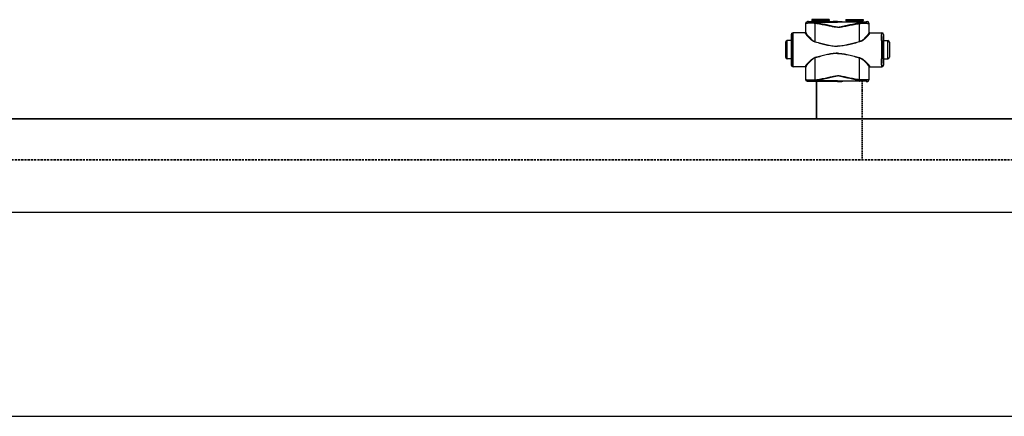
# Model space of a CAD drawing. Header units: millimetres. Extents: x 60394 to 199354, y 20895 to 166073.
# Tile 138 of 256: x 106516 to 107961, y 23395 to 23978. Entities that reach past the tile are written whole.
import ezdxf

# ---------------------------------------------------------------- set-up
doc = ezdxf.new("R2010")
doc.units = ezdxf.units.MM
doc.linetypes.add('VERDECKT', pattern=[9.525, 6.35, -3.175])
doc.layers.add('UT_SCHÉMA_PŘÍVOD', color=10, linetype='Continuous', lineweight=35)
doc.layers.add('UT_SCHÉMA_ZPÁTEČKA', color=172, linetype='VERDECKT', lineweight=35)

msp = doc.modelspace()

# ---------------------------------------------------------------- linework, layer by layer
at = {"color": 0, "linetype": 'Continuous'}
for p, q in [((107670.1, 23972.4), (107670, 23972.6)), ((107670, 23959.6), (107670, 23972.6)), ((107672.6, 23974.9), (107672.5, 23975.1)), ((107674.1, 23975.1), (107672.5, 23975.1)), ((107674.5, 23975), (107674.1, 23975.1)), ((107704.1, 23978), (107678.9, 23978)), ((107678.9, 23978), (107678.9, 23976.6)), ((107678.9, 23976.6), (107679.8, 23975.6)), ((107678.9, 23976.6), (107704.1, 23976.6)), ((107679.8, 23975.6), (107703.1, 23975.6)), ((107680, 23975.3), (107703, 23975.3)), ((107680, 23975.3), (107680, 23974.9)), ((107687.6, 23974.9), (107682.8, 23974.9)), ((107682.8, 23974.2), (107682.8, 23974.9)), ((107682.8, 23974.2), (107716.5, 23974.2)), ((107716.5, 23974.9), (107695.3, 23974.9)), ((107703, 23975.3), (107703, 23974.9)), ((107704.1, 23976.6), (107703.1, 23975.6)), ((107704.1, 23978), (107704.1, 23976.6)), ((107710.2, 23975.1), (107708.5, 23975)), ((107716.5, 23975.1), (107710.2, 23975.1)), ((107716.5, 23975.1), (107722.7, 23975.1)), ((107716.5, 23974.9), (107737.6, 23974.9)), ((107750.2, 23974.2), (107716.5, 23974.2)), ((107722.7, 23975.1), (107724.5, 23975)), ((107728.9, 23978), (107754.1, 23978)), ((107728.9, 23978), (107728.9, 23976.6)), ((107754.1, 23976.6), (107728.9, 23976.6)), ((107728.9, 23976.6), (107729.8, 23975.6)), ((107753.1, 23975.6), (107729.8, 23975.6)), ((107753, 23975.3), (107730, 23975.3)), ((107730, 23975.3), (107730, 23974.9)), ((107745.3, 23974.9), (107750.2, 23974.9)), ((107750.2, 23974.2), (107750.2, 23974.9)), ((107753, 23975.3), (107753, 23974.9)), ((107754.1, 23976.6), (107753.1, 23975.6)), ((107754.1, 23978), (107754.1, 23976.6)), ((107758.5, 23975), (107758.8, 23975.1)), ((107758.8, 23975.1), (107760.5, 23975.1)), ((107760.3, 23974.9), (107760.5, 23975.1)), ((107762.8, 23972.4), (107763, 23972.6)), ((107763, 23959.6), (107763, 23972.6)), ((107649, 23956.3), (107648.8, 23956.3)), ((107648.8, 23956.3), (107648.8, 23948.1)), ((107669.3, 23958.8), (107651.3, 23958.8)), ((107670, 23959.6), (107670.1, 23959.6)), ((107763, 23959.6), (107762.9, 23959.6)), ((107763.7, 23958.8), (107781.7, 23958.8)), ((107784, 23956.3), (107784.2, 23956.3)), ((107784.2, 23956.3), (107784.2, 23948.1)), ((107640.3, 23944.8), (107640.3, 23922.8)), ((107649, 23947.3), (107642.8, 23947.3)), ((107642.8, 23920.3), (107642.8, 23947.3)), ((107648.8, 23948.1), (107649, 23947.8)), ((107649.2, 23947.8), (107649.2, 23947.8)), ((107783.8, 23947.8), (107783.8, 23947.8)), ((107783.9, 23947.3), (107790.2, 23947.3)), ((107784.2, 23948.1), (107784, 23947.8)), ((107790.2, 23920.3), (107790.2, 23947.3)), ((107792.7, 23944.8), (107792.7, 23922.8)), ((107649, 23920.3), (107642.8, 23920.3)), ((107649, 23919.8), (107648.8, 23919.4)), ((107648.8, 23919.4), (107648.8, 23911.3)), ((107648.8, 23911.3), (107649, 23911.3)), ((107649.2, 23919.8), (107649.2, 23919.8)), ((107669.3, 23908.8), (107651.3, 23908.8)), ((107670.1, 23908), (107670, 23908)), ((107670, 23889.9), (107670, 23908)), ((107762.9, 23908), (107763, 23908)), ((107763, 23889.9), (107763, 23908)), ((107763.7, 23908.8), (107781.7, 23908.8)), ((107783.8, 23919.8), (107783.8, 23919.8)), ((107783.9, 23920.3), (107790.2, 23920.3)), ((107784, 23919.8), (107784.2, 23919.4)), ((107784.2, 23911.3), (107784, 23911.3)), ((107784.2, 23919.4), (107784.2, 23911.3)), ((107670, 23889.9), (107670.1, 23890)), ((107672.5, 23887.4), (107672.6, 23887.5)), ((107674.1, 23887.4), (107672.5, 23887.4)), ((107674.5, 23887.5), (107674.1, 23887.4)), ((107684, 23889.6), (107684.2, 23889.6)), ((107684.3, 23887.6), (107684.5, 23887.6)), ((107716.5, 23888.3), (107684.5, 23888.3)), ((107684.5, 23887.6), (107684.5, 23888.3)), ((107684.5, 23887.6), (107685.8, 23887.6)), ((107697.2, 23887.6), (107716.5, 23887.6)), ((107710.2, 23887.4), (107708.5, 23887.5)), ((107716.5, 23887.4), (107710.2, 23887.4)), ((107716.5, 23888.3), (107748.4, 23888.3)), ((107735.8, 23887.6), (107716.5, 23887.6)), ((107716.5, 23887.4), (107722.7, 23887.4)), ((107722.7, 23887.4), (107724.5, 23887.5)), ((107748.4, 23887.6), (107747.2, 23887.6)), ((107748.4, 23887.6), (107748.4, 23888.3)), ((107748.6, 23887.6), (107748.4, 23887.6)), ((107748.9, 23889.6), (107748.7, 23889.6)), ((107758.5, 23887.5), (107758.8, 23887.4)), ((107758.8, 23887.4), (107760.5, 23887.4)), ((107760.5, 23887.4), (107760.3, 23887.5)), ((107763, 23889.9), (107762.8, 23890))]:
    msp.add_line(p, q, dxfattribs=at)
for p, q in [((64740.6, 23695.4), (199354.4, 23695.4)), ((64740.6, 23395.4), (199354.4, 23395.4))]:
    msp.add_line(p, q)
for centre, radius, start, end in [((107672.6, 23972.4), 2.5, 90.0025, 179.9975), ((107679.5, 23975.3), 0.5, 0, 45), ((107703.5, 23975.3), 0.5, 135, 180), ((107729.5, 23975.3), 0.5, 0, 45), ((107753.5, 23975.3), 0.5, 135, 180), ((107760.3, 23972.4), 2.5, 0.0025, 89.9975), ((107651.5, 23956.3), 2.5, 90.0022, 180.0011), ((107669.3, 23959.6), 0.8, 270.0036, 359.9972), ((107763.7, 23959.6), 0.8, 180.0028, 269.9964), ((107781.5, 23956.3), 2.5, 359.9989, 89.9978), ((107642.8, 23944.8), 2.5, 90, 180), ((105209.3, 23933.8), 2442.4, 359.6832, 0.3168), ((110223.6, 23933.8), 2442.4, 179.6832, 180.3168), ((107790.2, 23944.8), 2.5, 0, 90), ((107642.8, 23922.8), 2.5, 180, 270), ((107790.2, 23922.8), 2.5, 270, 0), ((107651.5, 23911.3), 2.5, 179.9989, 269.9978), ((107669.3, 23908), 0.8, 0.0028, 89.9964), ((107763.7, 23908), 0.8, 90.0036, 179.9972), ((107781.5, 23911.3), 2.5, 270.0022, 0.0011), ((107672.6, 23890), 2.5, 180.0025, 269.9975), ((107760.3, 23890), 2.5, 270.0025, 359.9975)]:
    msp.add_arc(centre, radius, start, end, dxfattribs=at)
at = {"color": 0, "linetype": 'Continuous', "extrusion": (0, 0, -1)}
for centre, major_axis, ratio, start_param, end_param in [((107672.5, 23972.6), (-1.77, 1.77), 0.999973, -0.785384, 0.785384), ((107691.5, 23975), (-17, 0), 0.005236, 4.941076, 6.283185), ((107691.5, 23975), (-17, 0), 0.005236, 3.141593, 4.483702), ((107651.3, 23956.3), (-2.5, 0), 0.999945, 0, 1.570796), ((107669.2, 23959.6), (-0.8, 0), 0.999986, -3.141593, -1.659157), ((107649, 23933.8), (0, 14), 0.010472, 0, 3.141593), ((107651.3, 23911.3), (-2.5, 0), 0.999945, -1.570796, 0), ((107669.2, 23908), (0.8, 0), 0.999986, -1.395381, 0), ((107672.5, 23889.9), (1.77, 1.77), 0.999973, -3.926977, -2.356208), ((107691.5, 23887.5), (-17, 0), 0.005236, 0, 1.229157), ((107691.5, 23887.5), (-17, 0), 0.005236, 1.912436, 3.141593)]:
    msp.add_ellipse(centre, major_axis=major_axis, ratio=ratio, start_param=start_param, end_param=end_param, dxfattribs=at)
at = {"color": 0, "linetype": 'Continuous'}
for centre, major_axis, ratio, start_param, end_param in [((107741.5, 23975), (17, 0), 0.005236, 3.141593, 4.483702), ((107741.5, 23975), (17, 0), 0.005236, 4.941076, 6.283185), ((107760.5, 23972.6), (1.77, 1.77), 0.999973, -0.785384, 0.785384), ((107763.8, 23959.6), (0.8, 0), 0.999986, -3.141593, -1.659157), ((107781.7, 23956.3), (2.5, 0), 0.999945, 0, 1.570796), ((107784, 23933.8), (0, 14), 0.010472, 0, 3.141593), ((107763.8, 23908), (-0.8, 0), 0.999986, -1.395381, 0), ((107781.7, 23911.3), (2.5, 0), 0.999945, -1.570796, 0), ((107741.5, 23887.5), (17, 0), 0.005236, 1.912436, 3.141593), ((107741.5, 23887.5), (17, 0), 0.005236, 0, 1.229157), ((107760.5, 23889.9), (-1.77, 1.77), 0.999973, -3.926977, -2.356208)]:
    msp.add_ellipse(centre, major_axis=major_axis, ratio=ratio, start_param=start_param, end_param=end_param, dxfattribs=at)
for points, knots in [([(107682.1, 23972.8), (107681.3, 23972.8), (107679.7, 23972.7), (107677.7, 23972.7), (107676.3, 23972.7), (107675.3, 23972.7), (107674.3, 23972.7), (107673.5, 23972.7), (107672.7, 23972.6), (107672.1, 23972.6), (107671.5, 23972.6), (107671.1, 23972.6), (107670.8, 23972.5), (107670.6, 23972.5), (107670.4, 23972.5), (107670.3, 23972.5), (107670.2, 23972.5), (107670.2, 23972.5), (107670.1, 23972.5), (107670.1, 23972.5), (107670.1, 23972.4)], [0, 0, 0, 0, 0.207034, 0.39928, 0.488214, 0.57154, 0.648707, 0.71921, 0.782588, 0.838437, 0.886403, 0.926186, 0.942933, 0.957549, 0.970012, 0.98031, 0.988432, 0.994377, 0.998178, 1, 1, 1, 1]), ([(107670.1, 23959), (107670.1, 23960.2), (107670.1, 23964.6), (107670.1, 23969.1), (107670.1, 23972.4)], [0, 0, 0, 0, 0.250733, 1, 1, 1, 1]), ([(107682.8, 23974.9), (107682.1, 23974.9), (107680.7, 23974.9), (107679, 23974.9), (107677.8, 23974.9), (107677, 23974.9), (107676.2, 23974.9), (107675.5, 23974.9), (107674.8, 23974.9), (107674.2, 23974.9), (107673.8, 23974.9), (107673.4, 23974.9), (107673.2, 23974.9), (107673, 23974.9), (107672.9, 23974.9), (107672.8, 23974.9), (107672.7, 23974.9), (107672.7, 23974.9), (107672.6, 23974.9), (107672.6, 23974.9), (107672.6, 23974.9), (107672.6, 23974.9), (107672.6, 23974.9), (107672.6, 23974.9)], [0, 0, 0, 0, 0.207653, 0.400343, 0.489423, 0.572844, 0.650059, 0.720565, 0.783909, 0.839692, 0.887568, 0.927242, 0.943927, 0.958477, 0.970869, 0.981088, 0.989117, 0.992306, 0.994945, 0.997032, 0.998568, 0.999554, 1, 1, 1, 1]), ([(107682.8, 23974.9), (107682.7, 23974.9), (107682.6, 23974.8), (107682.5, 23974.6), (107682.4, 23974.5), (107682.3, 23974.3), (107682.3, 23973.9), (107682.2, 23973.6), (107682.2, 23973.2), (107682.2, 23972.9), (107682.1, 23972.8)], [0, 0, 0, 0, 0.117156, 0.161001, 0.211236, 0.330442, 0.472834, 0.634922, 0.812344, 1, 1, 1, 1]), ([(107682.8, 23974.2), (107682.6, 23974), (107682.4, 23973.5), (107682.2, 23973), (107682.1, 23972.8)], [0, 0, 0, 0, 0.464895, 1, 1, 1, 1]), ([(107684, 23972.4), (107683.9, 23972.4), (107683.2, 23972.5), (107682.6, 23972.6), (107682.1, 23972.8)], [0, 0, 0, 0, 0.252579, 1, 1, 1, 1]), ([(107684.3, 23973.7), (107684.2, 23973.8), (107683.7, 23973.9), (107683.1, 23974), (107682.8, 23974.2)], [0, 0, 0, 0, 0.253704, 1, 1, 1, 1]), ([(107684.3, 23973.7), (107684.3, 23973.5), (107684.2, 23973.1), (107684.1, 23972.6), (107684, 23972.4)], [0, 0, 0, 0, 0.464569, 1, 1, 1, 1]), ([(107716.5, 23966.8), (107716.5, 23966.8), (107715.8, 23966.8), (107714.4, 23966.8), (107712.3, 23967.1), (107710.3, 23967.5), (107707.6, 23968), (107704.2, 23968.6), (107700.2, 23969.4), (107696.1, 23970.2), (107692.1, 23971), (107688, 23971.7), (107685.4, 23972.2), (107684, 23972.4)], [0.5000015, 0.5000015, 0.5000015, 0.5000015, 0.500002, 0.5313979, 0.5627848, 0.5941575, 0.6255147, 0.6881766, 0.7507583, 0.8132458, 0.8756245, 0.9378805, 1, 1, 1, 1]), ([(107684, 23945.6), (107684, 23947.9), (107684, 23956.8), (107684, 23965.7), (107684, 23972.4)], [0, 0, 0, 0, 0.250952, 1, 1, 1, 1]), ([(107716.5, 23966.9), (107716.5, 23966.9), (107716.1, 23966.9), (107715.4, 23967), (107714.1, 23967.1), (107712.4, 23967.4), (107710.3, 23967.8), (107708.3, 23968.3), (107706.3, 23968.7), (107703.6, 23969.4), (107700.3, 23970.2), (107696.3, 23971.1), (107692.3, 23972), (107688.3, 23972.9), (107685.7, 23973.5), (107684.3, 23973.7)], [0.499995, 0.499995, 0.499995, 0.499995, 0.4999958, 0.5157333, 0.5314718, 0.5629204, 0.5943483, 0.6257534, 0.6571339, 0.6884877, 0.7511054, 0.813586, 0.8759088, 0.9380534, 1, 1, 1, 1]), ([(107695.3, 23974.9), (107694.7, 23974.9), (107693.4, 23974.9), (107691.5, 23974.8), (107689.5, 23974.9), (107688.2, 23974.9), (107687.6, 23974.9)], [0, 0, 0, 0, 0.248355, 0.5, 0.751645, 1, 1, 1, 1]), ([(107716.5, 23966.9), (107716.5, 23966.9), (107716.8, 23966.9), (107717.5, 23967), (107718.9, 23967.1), (107720.6, 23967.4), (107722.6, 23967.8), (107724.6, 23968.3), (107726.6, 23968.7), (107729.3, 23969.4), (107732.6, 23970.2), (107736.6, 23971.1), (107740.6, 23972), (107744.6, 23972.9), (107747.3, 23973.5), (107748.6, 23973.7)], [0.499995, 0.499995, 0.499995, 0.499995, 0.4999958, 0.5157333, 0.5314718, 0.5629204, 0.5943483, 0.6257534, 0.6571339, 0.6884877, 0.7511054, 0.813586, 0.8759088, 0.9380534, 1, 1, 1, 1]), ([(107716.5, 23966.8), (107716.5, 23966.8), (107717.2, 23966.8), (107718.5, 23966.8), (107720.6, 23967.1), (107722.6, 23967.5), (107725.3, 23968), (107728.7, 23968.6), (107732.8, 23969.4), (107736.8, 23970.2), (107740.8, 23971), (107744.9, 23971.7), (107747.6, 23972.2), (107748.9, 23972.4)], [0.5000015, 0.5000015, 0.5000015, 0.5000015, 0.500002, 0.5313979, 0.5627848, 0.5941575, 0.6255147, 0.6881766, 0.7507583, 0.8132458, 0.8756245, 0.9378805, 1, 1, 1, 1]), ([(107737.6, 23974.9), (107738.2, 23974.9), (107739.5, 23974.9), (107741.5, 23974.8), (107743.4, 23974.9), (107744.7, 23974.9), (107745.3, 23974.9)], [0, 0, 0, 0, 0.248355, 0.5, 0.751645, 1, 1, 1, 1]), ([(107748.6, 23973.7), (107748.7, 23973.8), (107749.3, 23973.9), (107749.8, 23974), (107750.2, 23974.2)], [0, 0, 0, 0, 0.253704, 1, 1, 1, 1]), ([(107748.6, 23973.7), (107748.7, 23973.5), (107748.8, 23973.1), (107748.9, 23972.6), (107748.9, 23972.4)], [0, 0, 0, 0, 0.464569, 1, 1, 1, 1]), ([(107748.9, 23972.4), (107749.1, 23972.4), (107749.7, 23972.5), (107750.3, 23972.6), (107750.8, 23972.8)], [0, 0, 0, 0, 0.252579, 1, 1, 1, 1]), ([(107748.9, 23945.6), (107748.9, 23947.9), (107748.9, 23956.8), (107748.9, 23965.7), (107748.9, 23972.4)], [0, 0, 0, 0, 0.250952, 1, 1, 1, 1]), ([(107750.2, 23974.9), (107750.3, 23974.9), (107750.4, 23974.8), (107750.4, 23974.6), (107750.5, 23974.5), (107750.6, 23974.3), (107750.7, 23973.9), (107750.7, 23973.6), (107750.8, 23973.2), (107750.8, 23972.9), (107750.8, 23972.8)], [0, 0, 0, 0, 0.117156, 0.161001, 0.211236, 0.330442, 0.472834, 0.634922, 0.812344, 1, 1, 1, 1]), ([(107750.2, 23974.9), (107750.9, 23974.9), (107752.2, 23974.9), (107753.9, 23974.9), (107755.1, 23974.9), (107756, 23974.9), (107756.8, 23974.9), (107757.5, 23974.9), (107758.1, 23974.9), (107758.7, 23974.9), (107759.2, 23974.9), (107759.5, 23974.9), (107759.8, 23974.9), (107759.9, 23974.9), (107760, 23974.9), (107760.1, 23974.9), (107760.2, 23974.9), (107760.3, 23974.9), (107760.3, 23974.9), (107760.3, 23974.9), (107760.3, 23974.9), (107760.3, 23974.9), (107760.3, 23974.9), (107760.3, 23974.9)], [0, 0, 0, 0, 0.207653, 0.400343, 0.489423, 0.572844, 0.650059, 0.720565, 0.783909, 0.839692, 0.887568, 0.927242, 0.943927, 0.958477, 0.970869, 0.981088, 0.989117, 0.992306, 0.994945, 0.997032, 0.998568, 0.999554, 1, 1, 1, 1]), ([(107750.2, 23974.2), (107750.3, 23974), (107750.5, 23973.5), (107750.7, 23973), (107750.8, 23972.8)], [0, 0, 0, 0, 0.464895, 1, 1, 1, 1]), ([(107750.8, 23972.8), (107751.6, 23972.8), (107753.2, 23972.7), (107755.2, 23972.7), (107756.7, 23972.7), (107757.7, 23972.7), (107758.6, 23972.7), (107759.4, 23972.7), (107760.2, 23972.6), (107760.9, 23972.6), (107761.4, 23972.6), (107761.9, 23972.6), (107762.2, 23972.5), (107762.3, 23972.5), (107762.5, 23972.5), (107762.6, 23972.5), (107762.7, 23972.5), (107762.8, 23972.5), (107762.8, 23972.5), (107762.8, 23972.5), (107762.8, 23972.4)], [0, 0, 0, 0, 0.207034, 0.39928, 0.488214, 0.57154, 0.648707, 0.71921, 0.782588, 0.838437, 0.886403, 0.926186, 0.942933, 0.957549, 0.970012, 0.98031, 0.988432, 0.994377, 0.998178, 1, 1, 1, 1]), ([(107762.8, 23959), (107762.8, 23960.2), (107762.8, 23964.6), (107762.8, 23969.1), (107762.8, 23972.4)], [0, 0, 0, 0, 0.250733, 1, 1, 1, 1]), ([(107649.2, 23947.8), (107649.2, 23948.4), (107649.1, 23949.6), (107649.1, 23951), (107649.1, 23952.1), (107649.1, 23952.8), (107649.1, 23953.4), (107649.1, 23954), (107649.1, 23954.5), (107649.1, 23955), (107649, 23955.4), (107649, 23955.6), (107649, 23955.8), (107649, 23955.9), (107649, 23956), (107649, 23956.1), (107649, 23956.2), (107649, 23956.2), (107649, 23956.3), (107649, 23956.3), (107649, 23956.3)], [0, 0, 0, 0, 0.221931, 0.420259, 0.509783, 0.592499, 0.668149, 0.736495, 0.797321, 0.850436, 0.895675, 0.932895, 0.948462, 0.961984, 0.973451, 0.982856, 0.990196, 0.99547, 0.998697, 1, 1, 1, 1]), ([(107651.7, 23947.3), (107651.7, 23948.1), (107651.7, 23949.7), (107651.6, 23951.6), (107651.6, 23953.1), (107651.6, 23954), (107651.6, 23954.9), (107651.6, 23955.7), (107651.6, 23956.4), (107651.6, 23957), (107651.5, 23957.5), (107651.5, 23957.9), (107651.5, 23958.2), (107651.5, 23958.3), (107651.5, 23958.5), (107651.5, 23958.6), (107651.5, 23958.7), (107651.5, 23958.7), (107651.5, 23958.8), (107651.5, 23958.8), (107651.5, 23958.8), (107651.5, 23958.8)], [0, 0, 0, 0, 0.218984, 0.416191, 0.505653, 0.588551, 0.664564, 0.733396, 0.794781, 0.848478, 0.894279, 0.932006, 0.947796, 0.961515, 0.973152, 0.982695, 0.990138, 0.995479, 0.998726, 0.999584, 1, 1, 1, 1]), ([(107670.1, 23959), (107670.1, 23958.9), (107670.1, 23958.7), (107669.9, 23958.5), (107669.6, 23958.3), (107669.4, 23958.3), (107669.3, 23958.3)], [0, 0, 0, 0, 0.247572, 0.496581, 0.747591, 1, 1, 1, 1]), ([(107669.3, 23958.8), (107669.3, 23958.8), (107669.3, 23958.8), (107669.3, 23958.8), (107669.3, 23958.8), (107669.3, 23958.7), (107669.3, 23958.7), (107669.3, 23958.6), (107669.3, 23958.6), (107669.3, 23958.5), (107669.3, 23958.4), (107669.3, 23958.3), (107669.3, 23958.3)], [0, 0, 0, 0, 0.005122, 0.017304, 0.037118, 0.064661, 0.143035, 0.252499, 0.393016, 0.564526, 0.766907, 1, 1, 1, 1]), ([(107669.3, 23958.3), (107669.3, 23958.2), (107669.3, 23958), (107669.4, 23957.8), (107669.5, 23957.6), (107669.7, 23957.2), (107670.1, 23956.6), (107670.6, 23955.9), (107671.2, 23955.2), (107672.3, 23954), (107673.8, 23952.4), (107675.8, 23950.4), (107677.7, 23948.8), (107679.4, 23947.5), (107681.3, 23946.3), (107682.8, 23945.6), (107683.9, 23945.3)], [0, 0, 0, 0, 0.009694, 0.02127, 0.034861, 0.050494, 0.087694, 0.13227, 0.183417, 0.240322, 0.368483, 0.511765, 0.666448, 0.747227, 0.829948, 1, 1, 1, 1]), ([(107670.1, 23959.6), (107670.1, 23959.6), (107670.1, 23959.6), (107670.1, 23959.6), (107670.1, 23959.6), (107670.1, 23959.5), (107670.1, 23959.5), (107670.1, 23959.4), (107670.1, 23959.4), (107670.1, 23959.3), (107670.1, 23959.2), (107670.1, 23959.1), (107670.1, 23959)], [0, 0, 0, 0, 0.005057, 0.017214, 0.037015, 0.06455, 0.142921, 0.252392, 0.392925, 0.564459, 0.766871, 1, 1, 1, 1]), ([(107670.1, 23959), (107670.1, 23959), (107670.1, 23958.8), (107670.2, 23958.6), (107670.3, 23958.3), (107670.5, 23957.9), (107670.8, 23957.4), (107671.3, 23956.6), (107671.9, 23955.8), (107672.9, 23954.6), (107674.3, 23953), (107676.3, 23951), (107678.1, 23949.3), (107679.7, 23948), (107681.5, 23946.7), (107683, 23945.9), (107684, 23945.6)], [0, 0, 0, 0, 0.010286, 0.022433, 0.036551, 0.052653, 0.090607, 0.135698, 0.187142, 0.244158, 0.372094, 0.514728, 0.6685, 0.748767, 0.830965, 1, 1, 1, 1]), ([(107762.8, 23959), (107762.8, 23959), (107762.8, 23958.8), (107762.7, 23958.6), (107762.6, 23958.3), (107762.4, 23957.9), (107762.1, 23957.4), (107761.6, 23956.6), (107761, 23955.8), (107760, 23954.6), (107758.6, 23953), (107756.7, 23951), (107754.9, 23949.3), (107753.2, 23948), (107751.5, 23946.7), (107750, 23945.9), (107748.9, 23945.6)], [0, 0, 0, 0, 0.010286, 0.022433, 0.036551, 0.052653, 0.090607, 0.135698, 0.187142, 0.244158, 0.372094, 0.514728, 0.6685, 0.748767, 0.830965, 1, 1, 1, 1]), ([(107763.6, 23958.3), (107763.6, 23958.2), (107763.6, 23958), (107763.5, 23957.8), (107763.4, 23957.6), (107763.2, 23957.2), (107762.9, 23956.6), (107762.3, 23955.9), (107761.7, 23955.2), (107760.7, 23954), (107759.1, 23952.4), (107757.1, 23950.4), (107755.2, 23948.8), (107753.5, 23947.5), (107751.6, 23946.3), (107750.1, 23945.6), (107749, 23945.3)], [0, 0, 0, 0, 0.009694, 0.02127, 0.034861, 0.050494, 0.087694, 0.13227, 0.183417, 0.240322, 0.368483, 0.511765, 0.666448, 0.747227, 0.829948, 1, 1, 1, 1]), ([(107762.9, 23959.6), (107762.9, 23959.6), (107762.9, 23959.6), (107762.9, 23959.6), (107762.9, 23959.6), (107762.9, 23959.5), (107762.8, 23959.5), (107762.8, 23959.4), (107762.8, 23959.4), (107762.8, 23959.3), (107762.8, 23959.2), (107762.8, 23959.1), (107762.8, 23959)], [0, 0, 0, 0, 0.005057, 0.017214, 0.037015, 0.06455, 0.142921, 0.252392, 0.392925, 0.564459, 0.766871, 1, 1, 1, 1]), ([(107762.8, 23959), (107762.8, 23958.9), (107762.9, 23958.7), (107763.1, 23958.5), (107763.3, 23958.3), (107763.5, 23958.3), (107763.6, 23958.3)], [0, 0, 0, 0, 0.247572, 0.496581, 0.747591, 1, 1, 1, 1]), ([(107763.7, 23958.8), (107763.7, 23958.8), (107763.7, 23958.8), (107763.7, 23958.8), (107763.7, 23958.8), (107763.7, 23958.7), (107763.6, 23958.7), (107763.6, 23958.6), (107763.6, 23958.6), (107763.6, 23958.5), (107763.6, 23958.4), (107763.6, 23958.3), (107763.6, 23958.3)], [0, 0, 0, 0, 0.005122, 0.017304, 0.037118, 0.064661, 0.143035, 0.252499, 0.393016, 0.564526, 0.766907, 1, 1, 1, 1]), ([(107781.3, 23947.3), (107781.3, 23948.1), (107781.3, 23949.7), (107781.3, 23951.6), (107781.3, 23953.1), (107781.3, 23954), (107781.3, 23954.9), (107781.3, 23955.7), (107781.4, 23956.4), (107781.4, 23957), (107781.4, 23957.5), (107781.4, 23957.9), (107781.4, 23958.2), (107781.4, 23958.3), (107781.4, 23958.5), (107781.4, 23958.6), (107781.4, 23958.7), (107781.4, 23958.7), (107781.4, 23958.8), (107781.4, 23958.8), (107781.5, 23958.8), (107781.5, 23958.8)], [0, 0, 0, 0, 0.218984, 0.416191, 0.505653, 0.588551, 0.664564, 0.733396, 0.794781, 0.848478, 0.894279, 0.932006, 0.947796, 0.961515, 0.973152, 0.982695, 0.990138, 0.995479, 0.998726, 0.999584, 1, 1, 1, 1]), ([(107783.8, 23947.8), (107783.8, 23948.4), (107783.8, 23949.6), (107783.8, 23951), (107783.8, 23952.1), (107783.8, 23952.8), (107783.8, 23953.4), (107783.9, 23954), (107783.9, 23954.5), (107783.9, 23955), (107783.9, 23955.4), (107783.9, 23955.6), (107783.9, 23955.8), (107783.9, 23955.9), (107783.9, 23956), (107783.9, 23956.1), (107783.9, 23956.2), (107783.9, 23956.2), (107783.9, 23956.3), (107783.9, 23956.3), (107784, 23956.3)], [0, 0, 0, 0, 0.221931, 0.420259, 0.509783, 0.592499, 0.668149, 0.736495, 0.797321, 0.850436, 0.895675, 0.932895, 0.948462, 0.961984, 0.973451, 0.982856, 0.990196, 0.99547, 0.998697, 1, 1, 1, 1]), ([(107649.2, 23919.8), (107649.2, 23922), (107649.2, 23926.6), (107649.2, 23933.8), (107649.2, 23940.9), (107649.2, 23945.6), (107649.2, 23947.8)], [0, 0, 0, 0, 0.235226, 0.499987, 0.764754, 1, 1, 1, 1]), ([(107684, 23945.6), (107684, 23945.6), (107684, 23945.5), (107683.9, 23945.4), (107683.9, 23945.3)], [0, 0, 0, 0, 0.258378, 1, 1, 1, 1]), ([(107683.9, 23945.3), (107686.6, 23944.6), (107690.6, 23943.5), (107695.9, 23942.1), (107700, 23941.2), (107704.1, 23940.3), (107708.2, 23939.6), (107711.6, 23939.1), (107714.4, 23939), (107715.8, 23938.9), (107716.5, 23938.9), (107716.5, 23938.9)], [0, 0, 0, 0, 0.1245061, 0.1869228, 0.2494269, 0.3120016, 0.3746311, 0.4372993, 0.4686472, 0.4999998, 0.5, 0.5, 0.5, 0.5]), ([(107684, 23945.6), (107686.7, 23944.9), (107690.7, 23943.8), (107696, 23942.4), (107700, 23941.4), (107704.1, 23940.5), (107708.2, 23939.7), (107711.6, 23939.3), (107714.4, 23939.1), (107715.8, 23939.1), (107716.5, 23939.1), (107716.5, 23939.1)], [0, 0, 0, 0, 0.1244767, 0.1868883, 0.2493924, 0.3119715, 0.3746087, 0.437287, 0.4686409, 0.4999998, 0.5, 0.5, 0.5, 0.5]), ([(107748.9, 23945.6), (107746.2, 23944.9), (107742.3, 23943.8), (107736.9, 23942.4), (107732.9, 23941.4), (107728.8, 23940.5), (107724.8, 23939.7), (107721.3, 23939.3), (107718.5, 23939.1), (107717.2, 23939.1), (107716.5, 23939.1), (107716.5, 23939.1)], [0, 0, 0, 0, 0.1244767, 0.1868883, 0.2493924, 0.3119715, 0.3746087, 0.437287, 0.4686409, 0.4999998, 0.5, 0.5, 0.5, 0.5]), ([(107749, 23945.3), (107746.3, 23944.6), (107742.3, 23943.5), (107737, 23942.1), (107732.9, 23941.2), (107728.9, 23940.3), (107724.8, 23939.6), (107721.3, 23939.1), (107718.5, 23939), (107717.2, 23938.9), (107716.5, 23938.9), (107716.5, 23938.9)], [0, 0, 0, 0, 0.1245061, 0.1869228, 0.2494269, 0.3120016, 0.3746311, 0.4372993, 0.4686472, 0.4999998, 0.5, 0.5, 0.5, 0.5]), ([(107748.9, 23945.6), (107748.9, 23945.6), (107748.9, 23945.5), (107749, 23945.4), (107749, 23945.3)], [0, 0, 0, 0, 0.258378, 1, 1, 1, 1]), ([(107783.8, 23919.8), (107783.8, 23922), (107783.7, 23926.6), (107783.7, 23933.8), (107783.7, 23940.9), (107783.8, 23945.6), (107783.8, 23947.8)], [0, 0, 0, 0, 0.235226, 0.499987, 0.764754, 1, 1, 1, 1]), ([(107683.9, 23922.2), (107682.8, 23922), (107681.3, 23921.2), (107679.4, 23920), (107677.7, 23918.8), (107675.8, 23917.1), (107673.8, 23915.1), (107672.3, 23913.6), (107671.2, 23912.4), (107670.6, 23911.6), (107670.1, 23910.9), (107669.7, 23910.4), (107669.5, 23910), (107669.4, 23909.7), (107669.3, 23909.5), (107669.3, 23909.4), (107669.3, 23909.3)], [0, 0, 0, 0, 0.170052, 0.252774, 0.333553, 0.488235, 0.631517, 0.759678, 0.816583, 0.86773, 0.912306, 0.949506, 0.965139, 0.978731, 0.990306, 1, 1, 1, 1]), ([(107684, 23921.9), (107683, 23921.6), (107681.5, 23920.8), (107679.7, 23919.6), (107678.1, 23918.3), (107676.3, 23916.6), (107674.3, 23914.6), (107672.9, 23912.9), (107671.9, 23911.7), (107671.3, 23910.9), (107670.8, 23910.2), (107670.5, 23909.6), (107670.3, 23909.2), (107670.2, 23909), (107670.1, 23908.7), (107670.1, 23908.6), (107670.1, 23908.5)], [0, 0, 0, 0, 0.169036, 0.251233, 0.3315, 0.485272, 0.627906, 0.755842, 0.812858, 0.864302, 0.909393, 0.947347, 0.963449, 0.977567, 0.989714, 1, 1, 1, 1]), ([(107716.5, 23928.6), (107715.1, 23928.6), (107712.3, 23928.5), (107708.2, 23928), (107704.1, 23927.3), (107700, 23926.4), (107695.9, 23925.4), (107690.6, 23924), (107686.6, 23923), (107683.9, 23922.2)], [0.5, 0.5, 0.5, 0.5, 0.5626889, 0.6253582, 0.6879892, 0.7505657, 0.8130716, 0.8754902, 1, 1, 1, 1]), ([(107684, 23921.9), (107684, 23921.9), (107684, 23922.1), (107683.9, 23922.2), (107683.9, 23922.2)], [0, 0, 0, 0, 0.258378, 1, 1, 1, 1]), ([(107716.5, 23928.5), (107715.1, 23928.5), (107712.3, 23928.3), (107708.2, 23927.8), (107704.1, 23927.1), (107700, 23926.2), (107696, 23925.2), (107690.7, 23923.8), (107686.7, 23922.7), (107684, 23921.9)], [0.5, 0.5, 0.5, 0.5, 0.5627005, 0.6253799, 0.6880187, 0.7505997, 0.8131057, 0.8755193, 1, 1, 1, 1]), ([(107684, 23889.6), (107684, 23892.3), (107684, 23903.1), (107684, 23913.8), (107684, 23921.9)], [0, 0, 0, 0, 0.248459, 1, 1, 1, 1]), ([(107716.5, 23928.6), (107717.9, 23928.6), (107720.6, 23928.5), (107724.8, 23928), (107728.9, 23927.3), (107732.9, 23926.4), (107737, 23925.4), (107742.3, 23924), (107746.3, 23923), (107749, 23922.2)], [0.5, 0.5, 0.5, 0.5, 0.5626889, 0.6253582, 0.6879892, 0.7505657, 0.8130716, 0.8754902, 1, 1, 1, 1]), ([(107716.5, 23928.5), (107717.9, 23928.5), (107720.6, 23928.3), (107724.8, 23927.8), (107728.8, 23927.1), (107732.9, 23926.2), (107736.9, 23925.2), (107742.3, 23923.8), (107746.2, 23922.7), (107748.9, 23921.9)], [0.5, 0.5, 0.5, 0.5, 0.5627005, 0.6253799, 0.6880187, 0.7505997, 0.8131057, 0.8755193, 1, 1, 1, 1]), ([(107748.9, 23921.9), (107748.9, 23921.9), (107748.9, 23922.1), (107749, 23922.2), (107749, 23922.2)], [0, 0, 0, 0, 0.258378, 1, 1, 1, 1]), ([(107748.9, 23921.9), (107750, 23921.6), (107751.5, 23920.8), (107753.2, 23919.6), (107754.9, 23918.3), (107756.7, 23916.6), (107758.6, 23914.6), (107760, 23912.9), (107761, 23911.7), (107761.6, 23910.9), (107762.1, 23910.2), (107762.4, 23909.6), (107762.6, 23909.2), (107762.7, 23909), (107762.8, 23908.7), (107762.8, 23908.6), (107762.8, 23908.5)], [0, 0, 0, 0, 0.169036, 0.251233, 0.3315, 0.485272, 0.627906, 0.755842, 0.812858, 0.864302, 0.909393, 0.947347, 0.963449, 0.977567, 0.989714, 1, 1, 1, 1]), ([(107748.9, 23889.6), (107748.9, 23892.3), (107748.9, 23903.1), (107748.9, 23913.8), (107748.9, 23921.9)], [0, 0, 0, 0, 0.248459, 1, 1, 1, 1]), ([(107749, 23922.2), (107750.1, 23922), (107751.6, 23921.2), (107753.5, 23920), (107755.2, 23918.8), (107757.1, 23917.1), (107759.1, 23915.1), (107760.7, 23913.6), (107761.7, 23912.4), (107762.3, 23911.6), (107762.9, 23910.9), (107763.2, 23910.4), (107763.4, 23910), (107763.5, 23909.7), (107763.6, 23909.5), (107763.6, 23909.4), (107763.6, 23909.3)], [0, 0, 0, 0, 0.170052, 0.252774, 0.333553, 0.488235, 0.631517, 0.759678, 0.816583, 0.86773, 0.912306, 0.949506, 0.965139, 0.978731, 0.990306, 1, 1, 1, 1]), ([(107649, 23911.3), (107649, 23911.3), (107649, 23911.3), (107649, 23911.3), (107649, 23911.4), (107649, 23911.4), (107649, 23911.5), (107649, 23911.6), (107649, 23911.7), (107649, 23911.9), (107649, 23912.2), (107649.1, 23912.6), (107649.1, 23913), (107649.1, 23913.5), (107649.1, 23914.1), (107649.1, 23914.8), (107649.1, 23915.5), (107649.1, 23916.5), (107649.1, 23917.9), (107649.2, 23919.1), (107649.2, 23919.8)], [0, 0, 0, 0, 0.001303, 0.00453, 0.009804, 0.017144, 0.026549, 0.038016, 0.051538, 0.067105, 0.104325, 0.149564, 0.202679, 0.263505, 0.331851, 0.407501, 0.490217, 0.579741, 0.778069, 1, 1, 1, 1]), ([(107651.5, 23908.8), (107651.5, 23908.8), (107651.5, 23908.8), (107651.5, 23908.8), (107651.5, 23908.8), (107651.5, 23908.9), (107651.5, 23909), (107651.5, 23909.1), (107651.5, 23909.2), (107651.5, 23909.4), (107651.5, 23909.6), (107651.5, 23910), (107651.6, 23910.5), (107651.6, 23911.2), (107651.6, 23911.9), (107651.6, 23912.7), (107651.6, 23913.5), (107651.6, 23914.5), (107651.6, 23915.9), (107651.7, 23917.8), (107651.7, 23919.4), (107651.7, 23920.3)], [0, 0, 0, 0, 0.000416, 0.001274, 0.004521, 0.009862, 0.017305, 0.026849, 0.038485, 0.052204, 0.067994, 0.105721, 0.151522, 0.205219, 0.266604, 0.335437, 0.411449, 0.494347, 0.58381, 0.781016, 1, 1, 1, 1]), ([(107669.3, 23909.3), (107669.3, 23909.2), (107669.3, 23909.2), (107669.3, 23909.1), (107669.3, 23909), (107669.3, 23908.9), (107669.3, 23908.8), (107669.3, 23908.8), (107669.3, 23908.8), (107669.3, 23908.8), (107669.3, 23908.8), (107669.3, 23908.8), (107669.3, 23908.8)], [0, 0, 0, 0, 0.233093, 0.435474, 0.606984, 0.747501, 0.856965, 0.935339, 0.962882, 0.982696, 0.994878, 1, 1, 1, 1]), ([(107670.1, 23908.5), (107670.1, 23908.6), (107670.1, 23908.8), (107669.9, 23909.1), (107669.6, 23909.2), (107669.4, 23909.3), (107669.3, 23909.3)], [0, 0, 0, 0, 0.247572, 0.496581, 0.747591, 1, 1, 1, 1]), ([(107670.1, 23890), (107670.1, 23891.5), (107670.1, 23897.7), (107670.1, 23903.9), (107670.1, 23908.5)], [0, 0, 0, 0, 0.248801, 1, 1, 1, 1]), ([(107670.1, 23908.5), (107670.1, 23908.5), (107670.1, 23908.4), (107670.1, 23908.3), (107670.1, 23908.2), (107670.1, 23908.1), (107670.1, 23908.1), (107670.1, 23908), (107670.1, 23908), (107670.1, 23908), (107670.1, 23908), (107670.1, 23908), (107670.1, 23908)], [0, 0, 0, 0, 0.23313, 0.435541, 0.607074, 0.747608, 0.857079, 0.93545, 0.962985, 0.982786, 0.994943, 1, 1, 1, 1]), ([(107762.8, 23908.5), (107762.8, 23908.6), (107762.9, 23908.8), (107763.1, 23909.1), (107763.3, 23909.2), (107763.5, 23909.3), (107763.6, 23909.3)], [0, 0, 0, 0, 0.247572, 0.496581, 0.747591, 1, 1, 1, 1]), ([(107762.8, 23890), (107762.8, 23891.5), (107762.8, 23897.7), (107762.8, 23903.9), (107762.8, 23908.5)], [0, 0, 0, 0, 0.248801, 1, 1, 1, 1]), ([(107762.8, 23908.5), (107762.8, 23908.5), (107762.8, 23908.4), (107762.8, 23908.3), (107762.8, 23908.2), (107762.8, 23908.1), (107762.8, 23908.1), (107762.9, 23908), (107762.9, 23908), (107762.9, 23908), (107762.9, 23908), (107762.9, 23908), (107762.9, 23908)], [0, 0, 0, 0, 0.23313, 0.435541, 0.607074, 0.747608, 0.857079, 0.93545, 0.962985, 0.982786, 0.994943, 1, 1, 1, 1]), ([(107763.6, 23909.3), (107763.6, 23909.2), (107763.6, 23909.2), (107763.6, 23909.1), (107763.6, 23909), (107763.6, 23908.9), (107763.6, 23908.8), (107763.7, 23908.8), (107763.7, 23908.8), (107763.7, 23908.8), (107763.7, 23908.8), (107763.7, 23908.8), (107763.7, 23908.8)], [0, 0, 0, 0, 0.233093, 0.435474, 0.606984, 0.747501, 0.856965, 0.935339, 0.962882, 0.982696, 0.994878, 1, 1, 1, 1]), ([(107781.5, 23908.8), (107781.5, 23908.8), (107781.4, 23908.8), (107781.4, 23908.8), (107781.4, 23908.8), (107781.4, 23908.9), (107781.4, 23909), (107781.4, 23909.1), (107781.4, 23909.2), (107781.4, 23909.4), (107781.4, 23909.6), (107781.4, 23910), (107781.4, 23910.5), (107781.4, 23911.2), (107781.3, 23911.9), (107781.3, 23912.7), (107781.3, 23913.5), (107781.3, 23914.5), (107781.3, 23915.9), (107781.3, 23917.8), (107781.3, 23919.4), (107781.3, 23920.3)], [0, 0, 0, 0, 0.000416, 0.001274, 0.004521, 0.009862, 0.017305, 0.026849, 0.038485, 0.052204, 0.067994, 0.105721, 0.151522, 0.205219, 0.266604, 0.335437, 0.411449, 0.494347, 0.58381, 0.781016, 1, 1, 1, 1]), ([(107784, 23911.3), (107783.9, 23911.3), (107783.9, 23911.3), (107783.9, 23911.3), (107783.9, 23911.4), (107783.9, 23911.4), (107783.9, 23911.5), (107783.9, 23911.6), (107783.9, 23911.7), (107783.9, 23911.9), (107783.9, 23912.2), (107783.9, 23912.6), (107783.9, 23913), (107783.9, 23913.5), (107783.8, 23914.1), (107783.8, 23914.8), (107783.8, 23915.5), (107783.8, 23916.5), (107783.8, 23917.9), (107783.8, 23919.1), (107783.8, 23919.8)], [0, 0, 0, 0, 0.001303, 0.00453, 0.009804, 0.017144, 0.026549, 0.038016, 0.051538, 0.067105, 0.104325, 0.149564, 0.202679, 0.263505, 0.331851, 0.407501, 0.490217, 0.579741, 0.778069, 1, 1, 1, 1]), ([(107684.2, 23889.6), (107685.5, 23889.8), (107688.2, 23890.3), (107692.2, 23891), (107696.3, 23891.8), (107699.6, 23892.4), (107702.3, 23893), (107704.3, 23893.4), (107706.3, 23893.8), (107708.3, 23894.2), (107710.4, 23894.6), (107712, 23895), (107713.4, 23895.2), (107714.7, 23895.5), (107715.8, 23895.6), (107716.5, 23895.6)], [0, 0, 0, 0, 0.0621172, 0.1243716, 0.1867502, 0.2492392, 0.2805207, 0.3118245, 0.3431487, 0.3744915, 0.4058513, 0.4372266, 0.4529199, 0.4686172, 0.5, 0.5, 0.5, 0.5]), ([(107684.5, 23888.3), (107685.8, 23888.6), (107688.5, 23889.1), (107692.5, 23890), (107696.5, 23890.9), (107699.8, 23891.7), (107702.4, 23892.4), (107704.4, 23892.8), (107706.4, 23893.3), (107708.4, 23893.8), (107710.4, 23894.3), (107712.1, 23894.8), (107713.4, 23895.1), (107714.7, 23895.4), (107715.8, 23895.5), (107716.5, 23895.5)], [0, 0, 0, 0, 0.0619437, 0.1240868, 0.1864104, 0.2488944, 0.2801902, 0.3115184, 0.3428764, 0.3742614, 0.4056711, 0.4371032, 0.4528275, 0.4685577, 0.5, 0.5, 0.5, 0.5]), ([(107748.7, 23889.6), (107747.4, 23889.8), (107744.7, 23890.3), (107740.7, 23891), (107736.7, 23891.8), (107733.3, 23892.4), (107730.6, 23893), (107728.6, 23893.4), (107726.6, 23893.8), (107724.6, 23894.2), (107722.6, 23894.6), (107720.9, 23895), (107719.5, 23895.2), (107718.2, 23895.5), (107717.1, 23895.6), (107716.5, 23895.6)], [0, 0, 0, 0, 0.0621172, 0.1243716, 0.1867502, 0.2492392, 0.2805207, 0.3118245, 0.3431487, 0.3744915, 0.4058513, 0.4372266, 0.4529199, 0.4686172, 0.5, 0.5, 0.5, 0.5]), ([(107748.4, 23888.3), (107747.1, 23888.6), (107744.4, 23889.1), (107740.5, 23890), (107736.5, 23890.9), (107733.2, 23891.7), (107730.5, 23892.4), (107728.5, 23892.8), (107726.5, 23893.3), (107724.5, 23893.8), (107722.5, 23894.3), (107720.9, 23894.8), (107719.5, 23895.1), (107718.2, 23895.4), (107717.1, 23895.5), (107716.5, 23895.5)], [0, 0, 0, 0, 0.0619437, 0.1240868, 0.1864104, 0.2488944, 0.2801902, 0.3115184, 0.3428764, 0.3742614, 0.4056711, 0.4371032, 0.4528275, 0.4685577, 0.5, 0.5, 0.5, 0.5]), ([(107670.1, 23890), (107670.1, 23890), (107670.1, 23890), (107670.2, 23889.9), (107670.2, 23889.9), (107670.4, 23889.9), (107670.5, 23889.9), (107670.7, 23889.9), (107670.9, 23889.9), (107671.2, 23889.8), (107671.7, 23889.8), (107672.4, 23889.8), (107673.2, 23889.8), (107674.1, 23889.7), (107675.1, 23889.7), (107676.2, 23889.7), (107677.3, 23889.7), (107679, 23889.7), (107681.2, 23889.6), (107683.1, 23889.6), (107684, 23889.6)], [0, 0, 0, 0, 0.001901, 0.0058, 0.011886, 0.020197, 0.030732, 0.043479, 0.058422, 0.075536, 0.116153, 0.165047, 0.22186, 0.286169, 0.35749, 0.43527, 0.518903, 0.607727, 0.798032, 1, 1, 1, 1]), ([(107672.6, 23887.5), (107672.6, 23887.5), (107672.6, 23887.5), (107672.6, 23887.5), (107672.6, 23887.5), (107672.6, 23887.5), (107672.7, 23887.5), (107672.7, 23887.5), (107672.8, 23887.5), (107672.9, 23887.5), (107673.1, 23887.5), (107673.3, 23887.5), (107673.5, 23887.5), (107673.7, 23887.5), (107674, 23887.5), (107674.5, 23887.5), (107675.2, 23887.5), (107675.9, 23887.5), (107676.8, 23887.5), (107677.7, 23887.5), (107678.7, 23887.5), (107680.1, 23887.6), (107682, 23887.6), (107683.5, 23887.6), (107684.3, 23887.6)], [0, 0, 0, 0, 0.000442, 0.001439, 0.003, 0.005125, 0.007814, 0.011067, 0.019262, 0.029696, 0.04235, 0.057205, 0.074237, 0.093413, 0.114703, 0.163471, 0.220191, 0.284451, 0.355774, 0.433617, 0.517377, 0.606395, 0.797271, 1, 1, 1, 1]), ([(107684.3, 23887.6), (107684.3, 23887.6), (107684.3, 23887.6), (107684.2, 23887.7), (107684.2, 23887.7), (107684.2, 23887.8), (107684.2, 23887.9), (107684.1, 23888.3), (107684, 23888.9), (107684, 23889.3), (107684, 23889.6)], [0, 0, 0, 0, 0.03281, 0.058939, 0.09263, 0.134005, 0.182986, 0.302653, 0.616803, 1, 1, 1, 1]), ([(107684.5, 23887.6), (107684.5, 23887.6), (107684.4, 23887.6), (107684.4, 23887.7), (107684.4, 23887.7), (107684.4, 23887.8), (107684.3, 23887.9), (107684.3, 23888.3), (107684.2, 23888.9), (107684.2, 23889.3), (107684.2, 23889.6)], [0, 0, 0, 0, 0.032697, 0.058797, 0.092469, 0.133835, 0.182813, 0.302491, 0.616704, 1, 1, 1, 1]), ([(107684.5, 23888.3), (107684.4, 23888.5), (107684.3, 23888.9), (107684.2, 23889.4), (107684.2, 23889.6)], [0, 0, 0, 0, 0.463333, 1, 1, 1, 1]), ([(107685.8, 23887.6), (107686.2, 23887.6), (107687.2, 23887.6), (107688.6, 23887.7), (107690, 23887.7), (107691.5, 23887.8), (107692.9, 23887.7), (107694.3, 23887.7), (107695.8, 23887.6), (107696.7, 23887.6), (107697.2, 23887.6)], [0, 0, 0, 0, 0.12176, 0.246313, 0.372689, 0.5, 0.627311, 0.753687, 0.87824, 1, 1, 1, 1]), ([(107747.2, 23887.6), (107746.7, 23887.6), (107745.8, 23887.6), (107744.3, 23887.7), (107742.9, 23887.7), (107741.5, 23887.8), (107740, 23887.7), (107738.6, 23887.7), (107737.2, 23887.6), (107736.2, 23887.6), (107735.8, 23887.6)], [0, 0, 0, 0, 0.12176, 0.246313, 0.372689, 0.5, 0.627311, 0.753687, 0.87824, 1, 1, 1, 1]), ([(107748.4, 23887.6), (107748.4, 23887.6), (107748.5, 23887.6), (107748.5, 23887.7), (107748.5, 23887.7), (107748.6, 23887.8), (107748.6, 23887.9), (107748.7, 23888.3), (107748.7, 23888.9), (107748.7, 23889.3), (107748.7, 23889.6)], [0, 0, 0, 0, 0.032697, 0.058797, 0.092469, 0.133835, 0.182813, 0.302491, 0.616704, 1, 1, 1, 1]), ([(107748.4, 23888.3), (107748.5, 23888.5), (107748.6, 23888.9), (107748.7, 23889.4), (107748.7, 23889.6)], [0, 0, 0, 0, 0.463333, 1, 1, 1, 1]), ([(107748.6, 23887.6), (107748.6, 23887.6), (107748.7, 23887.6), (107748.7, 23887.7), (107748.7, 23887.7), (107748.7, 23887.8), (107748.8, 23887.9), (107748.8, 23888.3), (107748.9, 23888.9), (107748.9, 23889.3), (107748.9, 23889.6)], [0, 0, 0, 0, 0.03281, 0.058939, 0.09263, 0.134005, 0.182986, 0.302653, 0.616803, 1, 1, 1, 1]), ([(107760.3, 23887.5), (107760.3, 23887.5), (107760.3, 23887.5), (107760.3, 23887.5), (107760.3, 23887.5), (107760.3, 23887.5), (107760.3, 23887.5), (107760.2, 23887.5), (107760.1, 23887.5), (107760, 23887.5), (107759.8, 23887.5), (107759.7, 23887.5), (107759.5, 23887.5), (107759.2, 23887.5), (107758.9, 23887.5), (107758.4, 23887.5), (107757.7, 23887.5), (107757, 23887.5), (107756.1, 23887.5), (107755.2, 23887.5), (107754.2, 23887.5), (107752.8, 23887.6), (107750.9, 23887.6), (107749.4, 23887.6), (107748.6, 23887.6)], [0, 0, 0, 0, 0.000442, 0.001439, 0.003, 0.005125, 0.007814, 0.011067, 0.019262, 0.029696, 0.04235, 0.057205, 0.074237, 0.093413, 0.114703, 0.163471, 0.220191, 0.284451, 0.355774, 0.433617, 0.517377, 0.606395, 0.797271, 1, 1, 1, 1]), ([(107762.8, 23890), (107762.8, 23890), (107762.8, 23890), (107762.8, 23889.9), (107762.7, 23889.9), (107762.6, 23889.9), (107762.4, 23889.9), (107762.2, 23889.9), (107762, 23889.9), (107761.7, 23889.8), (107761.2, 23889.8), (107760.5, 23889.8), (107759.7, 23889.8), (107758.8, 23889.7), (107757.8, 23889.7), (107756.8, 23889.7), (107755.6, 23889.7), (107753.9, 23889.7), (107751.7, 23889.6), (107749.9, 23889.6), (107748.9, 23889.6)], [0, 0, 0, 0, 0.001901, 0.0058, 0.011886, 0.020197, 0.030732, 0.043479, 0.058422, 0.075536, 0.116153, 0.165047, 0.22186, 0.286169, 0.35749, 0.43527, 0.518903, 0.607727, 0.798032, 1, 1, 1, 1])]:
    msp.add_open_spline(points, degree=3, knots=knots, dxfattribs=at)
at = {"layer": 'UT_SCHÉMA_PŘÍVOD'}
msp.add_line((107685.8, 23887.6), (107685.8, 23832.3), dxfattribs=at)
at = {"layer": 'UT_SCHÉMA_PŘÍVOD', "ltscale": 0.5}
msp.add_line((102648.8, 23832.3), (109245.7, 23832.3), dxfattribs=at)
at = {"layer": 'UT_SCHÉMA_ZPÁTEČKA', "ltscale": 0.3}
msp.add_line((107752.8, 23887.5), (107752.8, 23772.3), dxfattribs=at)
at = {"layer": 'UT_SCHÉMA_ZPÁTEČKA', "ltscale": 0.5}
msp.add_line((102555.8, 23772.3), (109312.7, 23772.3), dxfattribs=at)

doc.saveas('drawing.dxf')
